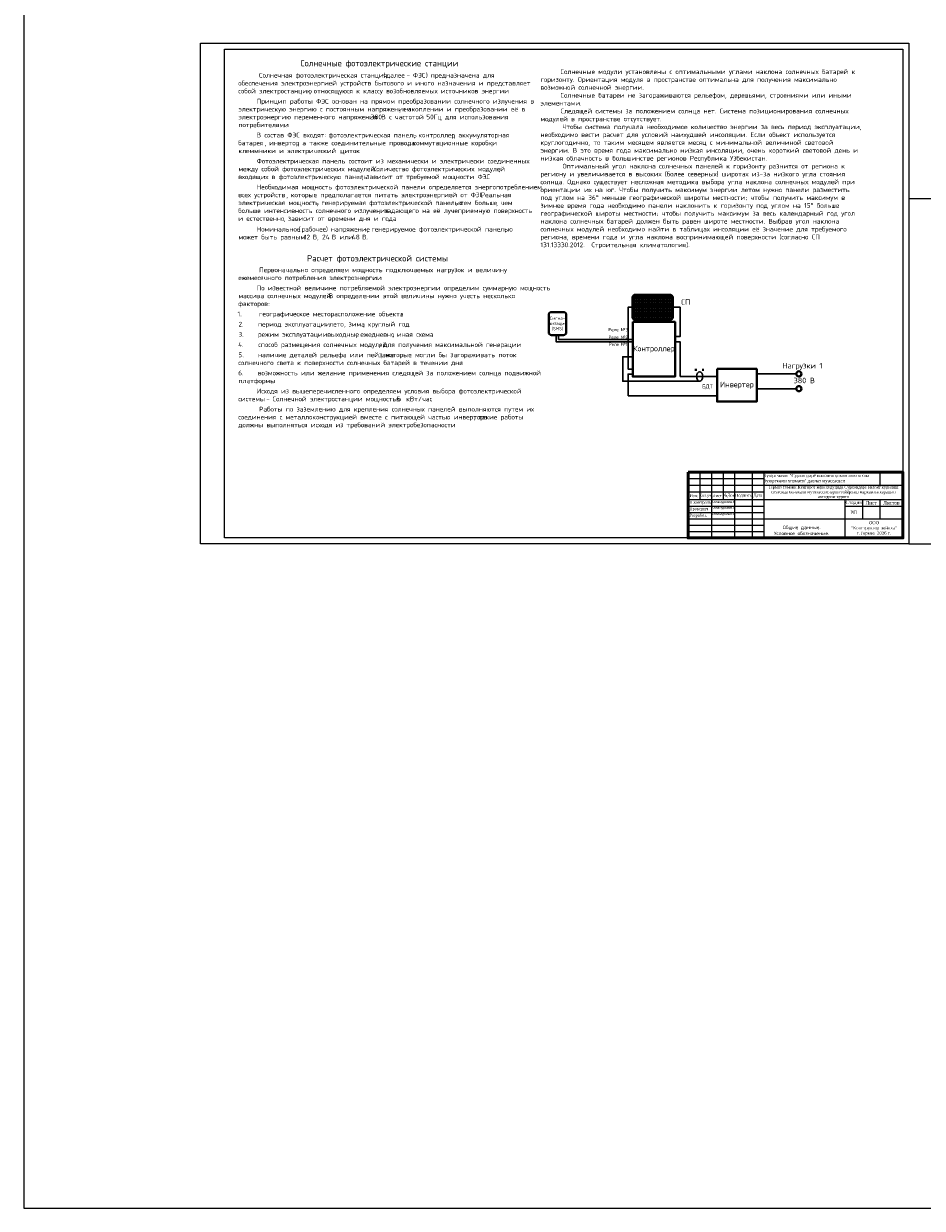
# Model space of a CAD drawing. Header units: millimetres. Extents: x -228268 to 1513407, y -439898 to -137408.
# Tile 38 of 128: x 133165 to 210511, y -439898 to -337933. Entities that reach past the tile are written whole.
import ezdxf
from ezdxf.enums import TextEntityAlignment as Align

# ---------------------------------------------------------------- set-up
doc = ezdxf.new("R2010")
doc.units = ezdxf.units.MM
doc.layers.add('Размер  АР', color=64, linetype='Continuous')
doc.layers.add('Штамп опасные', color=7, linetype='Continuous')
doc.styles.add('100_D(300)', font='ARIALN.TTF', dxfattribs={"height": 300})
doc.styles.add('ISOCPEUR', font='isocpeur.ttf', dxfattribs={"height": 5})
doc.styles.get("Standard").update_dxf_attribs({"font": 'isocpeur.ttf'})
doc.styles.add('ViTEXT', font='isocpeur.ttf')

# ---------------------------------------------------------------- blocks, each defined once
blk = doc.blocks.new('*T481')
at = {"layer": 'Штамп опасные', "transparency": 16777216}
for p, q in [((0, 0), (18487, 0)), ((0, 0), (0, -5654)), ((999, 0), (999, -2356)), ((1999, 0), (1999, -5654)), ((2998, 0), (2998, -2356)), ((3997, 0), (3997, -5654)), ((5496, 0), (5496, -5654)), ((6496, 0), (6496, -5654)), ((16489, 0), (16489, -1099)), ((18487, 0), (18487, -5654)), ((0, -550), (6496, -550)), ((0, -1099), (18487, -1099)), ((0, -1685), (6496, -1685)), ((0, -2356), (13491, -2356)), ((0, -2906), (6496, -2906)), ((13491, -2356), (13491, -2906)), ((13491, -2906), (18487, -2906)), ((14990, -2356), (14990, -4005)), ((16489, -2356), (16489, -4005)), ((0, -4005), (18487, -4005)), ((1999, -3456), (6496, -3456)), ((13491, -4005), (13491, -5654)), ((0, -4555), (6496, -4555)), ((0, -5105), (6496, -5105)), ((0, -5654), (18487, -5654))]:
    blk.add_line(p, q, dxfattribs=at)
at = {"layer": 'Штамп опасные', "color": 0, "linetype": 'ByBlock', "lineweight": -2, "transparency": 16777216}
for p, q in [((13491, -2356), (18487, -2356)), ((13491, -2906), (13491, -4005)), ((0, -3456), (1999, -3456))]:
    blk.add_line(p, q, dxfattribs=at)
at = {"layer": 'Штамп опасные', "lineweight": 25, "transparency": 16777216, "style": 'ViTEXT'}
for s, insert, char_height, width, attachment_point in [('{\\fTimes New Roman|b0|i0|c204|p18;Буюртмачи: "Сурхондарё вилояти ҳокимлиги ягона буюртмачи хизмати" давлат муассасаси}', (6496, -550), 269.816, 9993.19, 4), ('{\\fTimes New Roman|b0|i0|c204|p18;Изм.}', (500, -2021), 249.83, 999.32, 5), ('{\\fTimes New Roman|b0|i0|c204|p18;\\T0.95;Кол.уч.}', (1499, -2021), 249.83, 999.32, 5), ('{\\fTimes New Roman|b0|i0|c204|p18;Лист}', (2498, -2021), 249.83, 999.32, 5), ('{\\fTimes New Roman|b0|i0|c204|p18;№Док}', (3498, -2021), 249.83, 999.32, 5), ('{\\fTimes New Roman|b0|i0|c204|p18;Подпись}', (4747, -2021), 249.83, 1498.98, 5), ('{\\fTimes New Roman|b0|i0|c204|p18;Дата}', (5996, -2021), 249.83, 999.32, 5), ('{\\fTimes New Roman|b0|i0|c204|p18;\\H0.91667x;Термиз тумани Кунгирот мфй худудида Сурхондарё вилоят курилиш сохасида малакали мутахассисларни тайёрлаш марказига карашли автодром куриш}', (12491, -1728), 269.816, 11991.82, 5), ('{\\fTimes New Roman|b0|i0|c204|p18;Н.контроль}', (100, -2631), 249.83, 1798.77, 4), ('{\\fTimes New Roman|b0|i0|c204|p18;Проверил} ', (100, -3181), 249.83, 1798.77, 4), ('{\\fTimes New Roman|b0|i0|c204|p18;Стадия}', (14240, -2631), 299.8, 1498.98, 5), ('{\\fTimes New Roman|b0|i0|c204|p18;Лист}', (15739, -2631), 299.8, 1498.98, 5), ('{\\fTimes New Roman|b0|i0|c204|p18;Листов}', (17488, -2631), 299.8, 1998.64, 5), ('{\\fTimes New Roman|b0|i0|c204|p18;Разработ.}', (100, -3730), 249.83, 1798.77, 4), ('{\\fTimes New Roman|b0|i0|c204|p18;РП}', (14240, -3456), 299.8, 1498.98, 5), ('{\\fTimes New Roman|b0|i0|c204|p18;ООО \\P"Конструктор лойиха"\\Pг.Термез  2026 г.} ', (15989, -4830), 269.82, 4996.59, 5)]:
    blk.add_mtext(s, dxfattribs=dict(at, insert=insert, char_height=char_height, width=width, attachment_point=attachment_point))
blk = doc.blocks.new('ЙЦУУВАА')
at = {"linetype": 'Continuous', "lineweight": 30, "const_width": 50}
blk.add_lwpolyline([(1573428, 1880751), (1573428, 1886246), (1591946, 1886246)], dxfattribs=at)
at = {"lineweight": 50}
blk.add_lwpolyline([(1573415, 1886246), (1573415, 1880597), (1591915, 1880597), (1591915, 1886246)], close=True, dxfattribs=at)
blk.add_blockref('*T481', (1573428, 1886251))
at = {"ltscale": 100, "char_height": 199.86, "width": 2155.21, "attachment_point": 5, "style": '100_D(300)'}
for s, insert in [('\\pxi0.00023;{\\fISOCPEUR|b0|i0|c204|p34;Алламуродов.О}', (1576425, 1883184)), ('\\pxi0.00023;{\\fISOCPEUR|b0|i0|c204|p34;Алламуродов.К}', (1576425, 1883683)), ('\\pxi0.00023;{\\fISOCPEUR|b0|i0|c204|p34;Алламуродов.О}', (1576425, 1882634))]:
    blk.add_mtext(s, dxfattribs=dict(at, insert=insert))

msp = doc.modelspace()

# ---------------------------------------------------------------- linework, layer by layer
at = {"color": 1}
msp.add_lwpolyline([(133165.4, -152317.9), (133165.4, -439897.6), (489267.7, -439897.6), (489267.7, -152317.9), (133165.4, -152317.9)], dxfattribs=at)
at = {"linetype": 'Continuous', "lineweight": 15, "ltscale": 100}
msp.add_lwpolyline([(209361.2, -382709.7), (251361.2, -382709.7), (251361.2, -353009.7), (209361.2, -353009.7)], close=True, dxfattribs=at)
at = {"color": 178, "lineweight": 40}
for points in [[(185577.3, -363190.4), (185577.3, -361501)], [(185816.5, -361261.8), (188786, -361261.8)], [(189025.2, -361501), (189025.2, -363190.4)], [(188786, -363429.5), (185816.5, -363429.5)], [(190938.2, -367719), (191101.6, -367719)], [(191019.9, -367637.3), (191019.9, -367800.7)], [(191550.9, -367719), (191714.4, -367719)]]:
    msp.add_lwpolyline(points, dxfattribs=at)
at = {"color": 178, "lineweight": 30}
for points in [[(185577.3, -361570.9), (189025.2, -361570.9)], [(185577.3, -361725.5), (189025.2, -361725.5)], [(185577.3, -361880), (189025.2, -361880)], [(185592.8, -361416.4), (189009.7, -361416.4)], [(185720.4, -361282), (185720.4, -363409.4)], [(185881.5, -361261.8), (185881.5, -363429.5)], [(186042.5, -361261.8), (186042.5, -363429.5)], [(186203.6, -361261.8), (186203.6, -363429.5)], [(186364.6, -361261.8), (186364.6, -363429.5)], [(186525.6, -361261.8), (186525.6, -363429.5)], [(186686.7, -361261.8), (186686.7, -363429.5)], [(186847.7, -361261.8), (186847.7, -363429.5)], [(187008.8, -361261.8), (187008.8, -363429.5)], [(187169.8, -361261.8), (187169.8, -363429.5)], [(187330.8, -361261.8), (187330.8, -363429.5)], [(187491.9, -361261.8), (187491.9, -363429.5)], [(187652.9, -361261.8), (187652.9, -363429.5)], [(187814, -361261.8), (187814, -363429.5)], [(187975, -361261.8), (187975, -363429.5)], [(188136.1, -361261.8), (188136.1, -363429.5)], [(188297.1, -361261.8), (188297.1, -363429.5)], [(188458.1, -361261.8), (188458.1, -363429.5)], [(188619.2, -361261.8), (188619.2, -363429.5)], [(188780.2, -361261.8), (188780.2, -363429.5)], [(188941.3, -361319.1), (188941.3, -363372.3)], [(185577.3, -362034.5), (189025.2, -362034.5)], [(185577.3, -362189.1), (189025.2, -362189.1)], [(185577.3, -362343.6), (189025.2, -362343.6)], [(185577.3, -362498.2), (189025.2, -362498.2)], [(185577.3, -362652.7), (189025.2, -362652.7)], [(185577.3, -362807.2), (189025.2, -362807.2)], [(185577.3, -362961.8), (189025.2, -362961.8)], [(185577.3, -363116.3), (189025.2, -363116.3)], [(185591.2, -363270.9), (189011.2, -363270.9)]]:
    msp.add_lwpolyline(points, dxfattribs=at)
at = {"color": 4, "lineweight": 40}
for points in [[(178598.5, -362755.9), (179623.2, -362755.9)], [(178359.4, -364495.9), (178359.4, -362995.1)], [(179862.4, -362995.1), (179862.4, -364495.9)], [(179623.2, -364735.1), (178598.5, -364735.1)]]:
    msp.add_lwpolyline(points, dxfattribs=at)
at = {"color": 5, "lineweight": 30}
for points in [[(185577.3, -362345.7), (185184.9, -362345.7), (185184.9, -367656.5), (185581.9, -367656.5)], [(185581.9, -368088.9), (185184.9, -368088.9), (185184.9, -369959.8)], [(192845, -369959.8), (185184.9, -369959.8)]]:
    msp.add_lwpolyline(points, dxfattribs=at)
at = {"color": 1, "lineweight": 30}
for points in [[(189025.2, -362345.7), (189663.8, -362345.7), (189663.8, -364870.1), (189231.9, -364870.1)], [(189231.9, -365310.9), (189663.8, -365310.9), (189663.8, -368313.7)], [(192845, -368313.7), (189663.8, -368313.7)]]:
    msp.add_lwpolyline(points, dxfattribs=at)
at = {"color": 178, "lineweight": 40}
for points in [[(185581.9, -363600.8), (189231.9, -363600.8), (189231.9, -368313.5), (185581.9, -368313.5)], [(192845, -367654.5), (196261, -367654.5), (196261, -370452.6), (192845, -370452.6)]]:
    msp.add_lwpolyline(points, close=True, dxfattribs=at)
at = {"color": 4, "lineweight": 30}
for points in [[(178985.6, -364735.1), (178985.6, -365312.3), (185581.9, -365312.3)], [(185581.9, -365110.7), (179205, -365110.7), (179205, -364735.1)], [(199661.7, -368078.4), (196261, -368071.2)], [(199661.7, -369350.1), (196261, -369350.1)]]:
    msp.add_lwpolyline(points, dxfattribs=at)
at = {"color": 24, "lineweight": 30}
msp.add_lwpolyline([(185581.9, -366604.4), (184734.1, -366604.4), (184734.1, -368703.6), (191352.7, -368703.6)], dxfattribs=at)
at = {"color": 1, "lineweight": 40}
for centre in [(199886.7, -368078.4), (199886.7, -369350.1)]:
    msp.add_circle(centre, 225, dxfattribs=at)
at = {"color": 178, "lineweight": 40}
for centre, start, end in [((185816.5, -361501), 90, 180), ((185816.5, -361501), 340.932076, 343.007865), ((188786, -361501), 0, 91.387733), ((185816.5, -363190.4), 180, 270), ((188786, -363190.4), 268.612267, 0)]:
    msp.add_arc(centre, 239.2, start, end, dxfattribs=at)
at = {"color": 4, "lineweight": 40}
for centre, start, end in [((178598.5, -362995.1), 90, 180), ((179623.2, -362995.1), 0, 90), ((178598.5, -364495.9), 180, 270), ((179623.2, -364495.9), 270, 0)]:
    msp.add_arc(centre, 239.2, start, end, dxfattribs=at)
at = {"color": 24, "lineweight": 30}
msp.add_ellipse((191352.7, -368297.2), major_axis=(0, -406.5), ratio=0.67469856, dxfattribs=at)
at = {"layer": 'Размер  АР', "color": 0, "lineweight": 18}
for points in [[(209361.2, -382709.7), (148391.2, -382709.7), (148391.2, -339599.6), (209361.2, -339599.6)], [(150444.1, -340112.8), (208848, -340112.8), (208848, -382196.5), (150444.1, -382196.5)]]:
    msp.add_lwpolyline(points, close=True, dxfattribs=at)

# ---------------------------------------------------------------- block references
msp.add_blockref('ЙЦУУВАА', (-1383066.9, -2262793.6))

# ---------------------------------------------------------------- texts
at = {"lineweight": 30, "style": 'ISOCPEUR'}
for s, height, p in [('Солнечные фотоэлектрические станции', 541.955, (156980.7, -341607.3)), ('      Солнечная фотоэлектрическая станция ', 406.467, (151698.7, -342573.8)), ('(', 406.5, (164115.4, -342573.8)), ('далее ', 406.47, (164355.2, -342573.8)), ('- ', 406.47, (166123.1, -342573.8)), ('ФЭС', 406.47, (166670.3, -342573.8)), (') ', 406.47, (167782.8, -342573.8)), ('предназначена для', 406.467, (168203.7, -342573.8)), ('обеспечения электроэнергией устройств бытового и иного назначения и представляет', 406.467, (151631.9, -343251.3)), ('собой электростанцию', 406.467, (151636.8, -343928.7)), ('относящуюся к классу возобновляемых источников энергии', 406.467, (158133.2, -343928.7)), ('Принцип работы ФЭС основан на прямом преобразовании солнечного излучения в', 406.467, (153213.7, -344809.4)), (', ', 406.47, (157733.5, -343928.7)), ('.', 406.5, (174113.5, -343928.7)), ('электрическую энергию с постоянным напряжением', 406.467, (151650.4, -345486.8)), (', ', 406.47, (165484.4, -345486.8)), ('накоплении и преобразовании её в', 406.467, (165884.1, -345486.8)), ('электроэнергию переменного напряжения ', 406.467, (151650.4, -346164.3)), ('потребителями', 406.467, (151650.7, -346841.7)), ('380', 406.47, (163037, -346164.3)), ('В с частотой ', 406.467, (163948.8, -346164.3)), ('50', 406.47, (167820.7, -346164.3)), ('Гц для использования', 406.467, (168437.8, -346164.3)), ('В состав ФЭС входят', 406.467, (153213.7, -347722.4)), ('.', 406.5, (155719.7, -346841.7)), (': ', 406.47, (159035.8, -347722.4)), ('фотоэлектрическая панель', 406.467, (159414.5, -347722.4)), (', ', 406.47, (166738.6, -347722.4)), ('контроллер', 406.47, (167138.3, -347722.4)), (', ', 406.47, (170183.7, -347722.4)), ('аккумуляторная', 406.467, (170583.4, -347722.4)), ('батарея', 406.47, (151631.9, -348399.8)), ('клеммники и электрический щиток', 406.467, (151650.7, -349077.3)), (', ', 406.47, (153890.6, -348399.8)), ('инвертор', 406.47, (154290.3, -348399.8)), (', ', 406.47, (156746, -348399.8)), ('а также соединительные провода', 406.467, (157145.7, -348399.8)), (', ', 406.47, (166237, -348399.8)), ('коммутационные коробки', 406.467, (166636.7, -348399.8)), (',', 406.5, (173399.1, -348399.8)), ('Фотоэлектрическая панель состоит из механически и электрически соединенных', 406.467, (153213.7, -349958)), ('.', 406.5, (161023.4, -349077.3)), ('между собой фотоэлектрических модулей', 406.467, (151650.7, -350635.4)), ('. ', 406.47, (162791.3, -350635.4)), ('Количество фотоэлектрических модулей', 406.467, (163170, -350635.4)), (',', 406.5, (174057.8, -350635.4)), ('входящих в фотоэлектрическую панель', 406.467, (151631.9, -351312.9)), ('Необходимая мощность фотоэлектрической панели определяется энергопотреблением', 406.467, (153213.7, -352193.5)), (', ', 406.47, (162260.1, -351312.9)), ('зависит от требуемой мощности ФЭС', 406.467, (162659.8, -351312.9)), ('.', 406.5, (172926.5, -351312.9)), ('всех устройств', 406.467, (151631.9, -352871)), ('которые предполагается питать электроэнергией от ФЭС', 406.467, (156165.9, -352871)), ('Реальная', 406.47, (172515.7, -352871)), ('больше интенсивность солнечного излучения', 406.467, (151631.9, -354225.9)), ('электрическая мощность', 406.467, (151650.4, -353548.4)), (', ', 406.47, (155766.2, -352871)), (', ', 406.47, (158385.1, -353548.4)), ('генерируемая фотоэлектрической панелью', 406.467, (158784.8, -353548.4)), ('падающего на её лучеприемную поверхность', 406.467, (164119.4, -354225.9)), (', ', 406.47, (170311.8, -353548.4)), ('тем больше', 406.47, (170711.5, -353548.4)), ('. ', 406.47, (172136.9, -352871)), (', ', 406.47, (173835.8, -353548.4)), ('чем', 406.47, (174235.5, -353548.4)), ('и естественно', 406.467, (151636.8, -354903.3)), (', ', 406.47, (155518.6, -354903.3)), ('зависит от времени дня и года', 406.467, (155918.3, -354903.3)), (', ', 406.47, (163719.7, -354225.9)), ('.', 406.5, (164483, -354903.3)), ('Номинальное ', 406.467, (153213.7, -355824.6)), ('(', 406.5, (156833.4, -355824.6)), ('рабочее', 406.47, (157073.3, -355824.6)), (') ', 406.47, (159187.6, -355824.6)), ('напряжение', 406.47, (159608.5, -355824.6)), (', ', 406.47, (162690.9, -355824.6)), ('генерируемое фотоэлектрической панелью', 406.467, (163090.6, -355824.6)), (',', 406.5, (174575.7, -355824.6)), ('может быть равным ', 406.467, (151650.7, -356502.1)), ('12 ', 406.47, (157289.8, -356502.1)), ('В', 406.5, (158047.3, -356502.1)), (', 24 ', 406.47, (158405.1, -356502.1)), ('В или ', 406.47, (159688.6, -356502.1)), ('48 ', 406.47, (161414.2, -356502.1)), ('В', 406.5, (162298, -356502.1)), ('.', 406.5, (162655.8, -356502.1)), ('Расчет фотоэлектрической системы', 541.955, (157555.5, -358398.9)), ('ежемесячного потребления электроэнергии', 406.467, (151636.8, -360002.2)), ('      Первоначально определяем мощность подключаемых нагрузок и величину', 406.467, (151698.7, -359324.8)), (':', 406.5, (163325.2, -360002.2)), ('По известной величине потребляемой электроэнергии определим суммарную мощность', 406.467, (153213.7, -360882.9)), ('факторов', 406.47, (151631.9, -362237.8)), ('массива солнечных модулей', 406.467, (151650.7, -361560.3)), (':', 406.5, (154209, -362237.8)), ('. ', 406.47, (159044.1, -361560.3)), ('В определении этой величины нужно учесть несколько', 406.467, (159422.8, -361560.3)), ('1.      ', 406.47, (151575.2, -363118.5)), ('географическое месторасположение объекта', 406.467, (153426.8, -363118.5)), (';', 406.5, (165570.3, -363118.5)), ('2.     ', 406.47, (151650.4, -363999.1)), ('период эксплуатации', 406.467, (153333.8, -363999.1)), (': ', 406.47, (159086.3, -363999.1)), ('лето', 406.47, (159465, -363999.1)), (', ', 406.47, (160737.4, -363999.1)), ('зима', 406.47, (161137.1, -363999.1)), (', ', 406.47, (162378.3, -363999.1)), ('круглый год', 406.467, (162778, -363999.1)), (';', 406.5, (166066.4, -363999.1)), ('3.     ', 406.47, (151650.4, -364879.8)), ('режим эксплуатации', 406.467, (153333.8, -364879.8)), (': ', 406.47, (158917.5, -364879.8)), ('выходные', 406.47, (159296.3, -364879.8)), (', ', 406.47, (161746.8, -364879.8)), ('ежедневно', 406.47, (162146.5, -364879.8)), (', ', 406.47, (164892, -364879.8)), ('иная схема', 406.47, (165291.7, -364879.8)), (';', 406.5, (168279.8, -364879.8)), ('4.     ', 406.47, (151628.5, -365760.5)), ('способ размещения солнечных модулей', 406.467, (153353.8, -365760.5)), (', ', 406.47, (163715.4, -365760.5)), ('для получения максимальной генерации', 406.467, (164115.1, -365760.5)), ('.;', 406.47, (174834.4, -365760.5)), ('5.     ', 406.47, (151650.4, -366641.2)), ('солнечного света к поверхности солнечных батарей в течении дня', 406.467, (151636.8, -367318.6)), ('наличие деталей рельефа или пейзажа', 406.467, (153333.8, -366641.2)), (', ', 406.47, (163919.5, -366641.2)), ('которые могли бы загораживать поток', 406.467, (164319.2, -366641.2)), (';', 406.5, (169932.2, -367318.6)), ('6.     ', 406.47, (151631.6, -368199.3)), ('возможность или желание применения следящей за положением солнца подвижной', 406.467, (153315, -368199.3)), ('платформы', 406.47, (151650.7, -368876.7)), ('.', 406.5, (154624.4, -368876.7)), ('системы ', 406.47, (151636.8, -370434.9)), ('Исходя из вышеперечисленного определяем условия выбора фотоэлектрической', 406.467, (153213.7, -369757.4)), ('Солнечной электростанции мощностью ', 406.467, (154582.8, -370434.9)), ('5 ', 406.47, (165253.2, -370434.9)), ('кВт', 406.47, (166095, -370434.9)), ('/', 406.5, (167119.5, -370434.9)), ('час', 406.47, (167474.9, -370434.9)), ('      Работы по заземлению для крепления солнечных панелей выполняются путем их', 406.467, (151698.7, -371315.5)), ('- ', 406.47, (154035.6, -370434.9)), ('соединения с металлоконструкцией вместе с питающей частью инвертора', 406.467, (151636.8, -371993)), (', ', 406.47, (171882, -371993)), ('такие работы', 406.467, (172281.7, -371993)), ('должны выполняться исходя из требований электробезопасности', 406.467, (151631.9, -372670.4)), ('.', 406.5, (169211.6, -372670.4))]:
    msp.add_text(s, height=height, dxfattribs=at).set_placement(p)
at = {"color": 5, "linetype": 'ByBlock', "style": 'ISOCPEUR'}
for s, p in [('Нагрузки 1', (200190.1, -367372)), (' 380 В', (200190.1, -368643.7))]:
    msp.add_text(s, height=474.21, dxfattribs=at).set_placement(p, align=Align.MIDDLE_CENTER)
at = {"insert": (177646.4, -341858.3), "char_height": 474.2116, "width": 24834.122, "attachment_point": 1, "style": 'ISOCPEUR'}
msp.add_mtext('\\pxb0.25,a0.25,ql;{\\H0.85714x;      Солнечные модули установлены с оптимальными углами наклона солнечных батарей к горизонту. Ориентация модуля в пространстве оптимальна для получения максимально возможной солнечной энергии.\\P      Солнечные батареи не загораживаются рельефом, деревьями, строениями или иными элементами.\\P      Следящей системы за положением солнца нет. Система позиционирования солнечных модулей в пространстве отсутствует. \\P   ^IЧтобы система получала необходимое количество энергии за весь период эксплуатации, необходимо вести расчет для условий наихудшей инсоляции. Если объект используется круглогодично, то таким месяцем является месяц с минимальной величиной световой энергии. В это время года максимально низкая инсоляции, очень короткий световой день и низкая облачность в большинстве регионов Республика Узбекистан. \\P^IОптимальный угол наклона солнечных панелей к горизонту разнится от региона к региону и увеличивается в высоких (более северных) широтах из-за низкого угла стояния солнца. Однако существует несложная методика выбора угла наклона солнечных модулей при ориентации их на юг. Чтобы получить максимум энергии летом нужно панели разместить под углом на 36%%D меньше географической широты местности; чтобы получить максимум в зимнее время года необходимо панели наклонить к горизонту под углом на 15%%D больше географической широты местности; чтобы получить максимум за весь календарный год угол наклона солнечных батарей должен быть равен широте местности. Выбрав угол наклона солнечных модулей необходимо найти в таблицах инсоляции её значение для требуемого региона, времени года и угла наклона воспринимающей поверхности (согласно СП 131.13330.2012.  Строительная климатология).}', dxfattribs=at)
at = {"lineweight": 0, "attachment_point": 5, "style": 'ISOCPEUR'}
for s, insert, char_height, width in [('{\\C1;СП}', (190149.8, -361883.9), 474.21, 1266.243), ('{\\C5;Сигна-\\Pлизация\\P(SMS)}', (179110.9, -363745.5), 270.978, 1503.008), ('{\\C5;Реле №3}', (184334.5, -364265.7), 270.978, 1503.008), ('{\\C5;Реле №2}', (184334.5, -364911.9), 270.978, 1503.008), ('{\\C5;Реле №1}', (184334.5, -365532.4), 270.978, 1503.008), ('{\\C5;Контроллер}', (187406.9, -365957.1), 474.212, 3650.057), ('{\\C5;БДТ}', (192014.7, -369190.5), 338.72, 2811.962)]:
    msp.add_mtext(s, dxfattribs=dict(at, insert=insert, char_height=char_height, width=width))
at = {"color": 5, "lineweight": 0, "insert": (194553, -369053.5), "char_height": 474.21, "width": 3416.007, "attachment_point": 5, "style": 'ISOCPEUR'}
msp.add_mtext('Инвертер', dxfattribs=at)
at = {"color": 7, "insert": (200128.8, -381544.4), "char_height": 307.93, "width": 7163.837, "attachment_point": 5}
msp.add_mtext('{\\fISOCPEUR|b0|i0|c204|p34;\\C0;Общие данные. \\PУсловное обозначение.}', dxfattribs=at)

doc.saveas('drawing.dxf')
